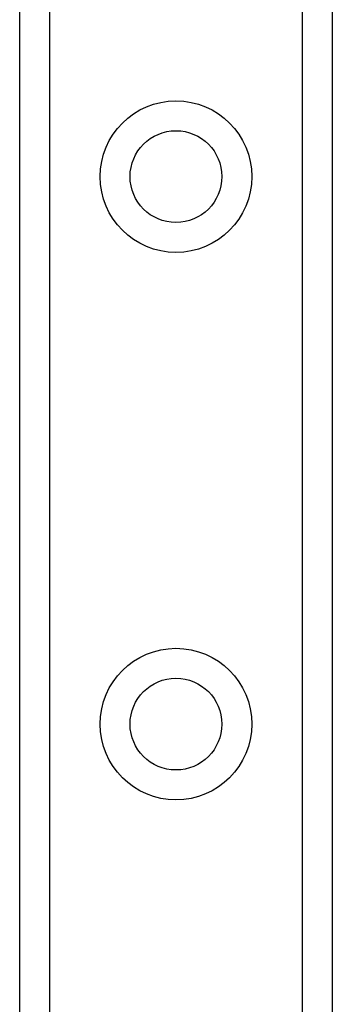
# Model space of a CAD drawing. Header units: inches. Extents: x 3.3 to 80.3, y 4.6 to 43.1.
# Tile 25 of 80: x 17.405 to 17.967, y 15.967 to 17.737. Entities that reach past the tile are written whole.
import ezdxf

# ---------------------------------------------------------------- set-up
doc = ezdxf.new("R2010")
doc.units = ezdxf.units.IN
doc.header["$MEASUREMENT"] = 0
doc.layers.add('Visible Edges(ANSI)', color=7, linetype='Continuous', lineweight=25)
doc.layers.add('Visible Tangent Edges(ANSI)', color=7, linetype='Continuous', lineweight=25)

msp = doc.modelspace()

# ---------------------------------------------------------------- linework, layer by layer
at = {"layer": 'Visible Edges(ANSI)'}
for p, q in [((17.4051, 14.1755), (17.4051, 31.5613)), ((17.9671, 31.5613), (17.9671, 14.1755))]:
    msp.add_line(p, q, dxfattribs=at)
for centre in [(17.6861, 17.455), (17.6861, 16.4707)]:
    msp.add_circle(centre, 0.0825, dxfattribs=at)
at = {"layer": 'Visible Tangent Edges(ANSI)'}
for p, q in [((17.459, 31.5613), (17.459, 14.1755)), ((17.9133, 14.1755), (17.9133, 31.5613))]:
    msp.add_line(p, q, dxfattribs=at)
for centre in [(17.6861, 17.455), (17.6861, 16.4707)]:
    msp.add_circle(centre, 0.1363, dxfattribs=at)

doc.saveas('drawing.dxf')
